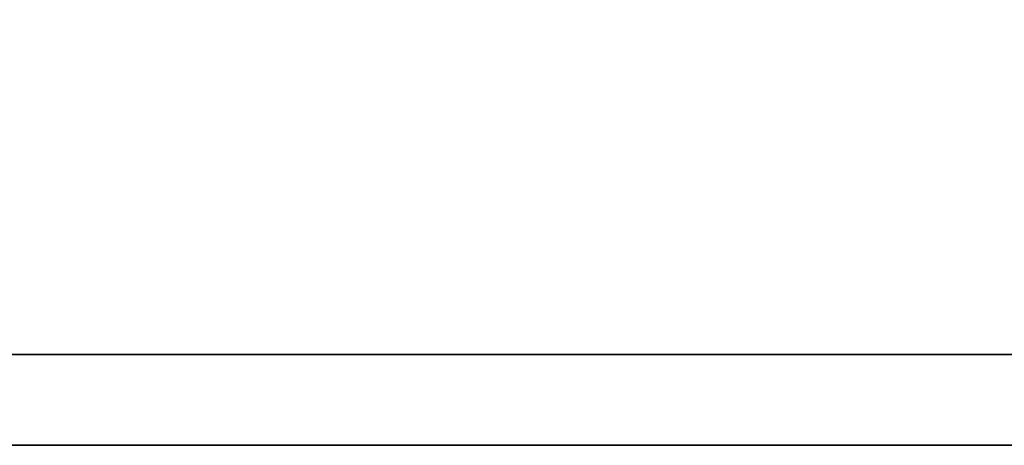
# Model space of a CAD drawing. Extents: x 0 to 593, y 42 to 136.
# Tile 37 of 52: x 138.971 to 139.898, y 95.286 to 95.687. Entities that reach past the tile are written whole.
import ezdxf

# ---------------------------------------------------------------- set-up
doc = ezdxf.new("R2010")
doc.units = 0
doc.header["$LTSCALE"] = 3
doc.header["$MEASUREMENT"] = 0
doc.layers.add('DIM', color=4, linetype='CONTINUOUS')
doc.layers.add('layer 1', color=7, linetype='CONTINUOUS')

# ---------------------------------------------------------------- blocks, each defined once
blk = doc.blocks.new('TBI MOTION logo(完整正式版)')
at = {"layer": 'layer 1', "color": 22, "lineweight": 35}
blk.add_open_spline([(75.90875, -9.47875), (75.90875, -9.47875), (75.90875, -12.28625), (75.90875, -12.28625), (75.90875, -12.28625), (75.90875, -12.28625), (75.90875, -12.47875), (75.90875, -12.47875), (75.90875, -12.47875), (75.90875, -12.47875), (75.71625, -12.47875), (75.71625, -12.47875), (75.71625, -12.47875), (75.71625, -12.47875), (-88.32875, -12.47875), (-88.32875, -12.47875), (-88.32875, -12.47875), (-88.32875, -12.47875), (-88.32875, -13.29375), (-88.32875, -13.29375), (-88.32875, -13.29375), (-88.32875, -13.29375), (82.89125, -13.29375), (82.89125, -13.29375), (82.89125, -13.29375), (82.89125, -13.29375), (75.90875, -9.47875), (75.90875, -9.47875)], degree=3, knots=[0, 0, 0, 0, 0.1428571, 0.1428571, 0.1428571, 0.1428571, 0.2857143, 0.2857143, 0.2857143, 0.2857143, 0.4285714, 0.4285714, 0.4285714, 0.4285714, 0.5714286, 0.5714286, 0.5714286, 0.5714286, 0.7142857, 0.7142857, 0.7142857, 0.7142857, 0.8571429, 0.8571429, 0.8571429, 0.8571429, 1, 1, 1, 1], dxfattribs=at)

msp = doc.modelspace()

# ---------------------------------------------------------------- block references
at = {"layer": 'DIM', "color": 7, "xscale": 0.1051066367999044, "yscale": 0.1051066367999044, "zscale": 0.1051066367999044}
msp.add_blockref('TBI MOTION logo(完整正式版)', (137.2604, 96.68313), dxfattribs=at)

doc.saveas('drawing.dxf')
